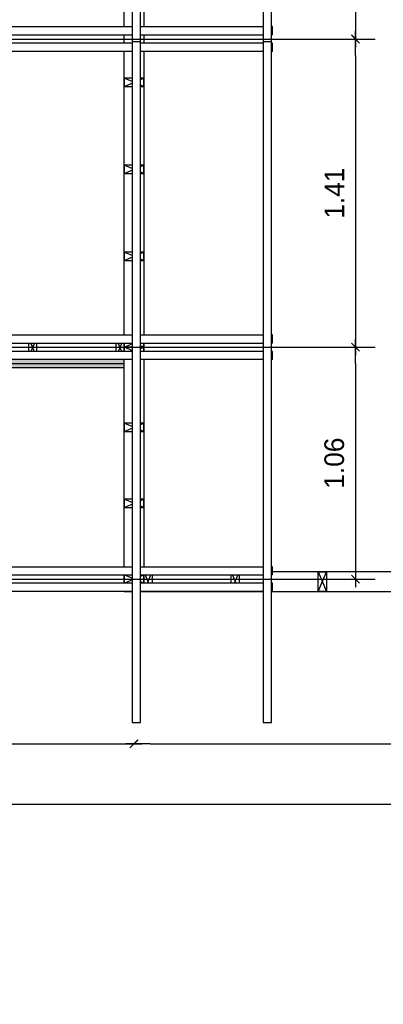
# Model space of a CAD drawing. Header units: millimetres. Extents: x 19458 to 19711, y 4351 to 4752.
# Tile 10 of 256: x 19491.81 to 19493.48, y 4513.9 to 4518.41. Entities that reach past the tile are written whole.
import ezdxf

# ---------------------------------------------------------------- set-up
doc = ezdxf.new("R2010")
doc.units = ezdxf.units.MM
doc.set_wipeout_variables(frame=1)
for name, color, linetype in [('0 @ 0.5', 7, 'Continuous'), ('ALFAJIAS', 3, 'Continuous'), ('BOTAGUAS', 8, 'Continuous'), ('CLAVADORES', 1, 'Continuous'), ('cotas', 1, 'Continuous'), ('cotas @ 500', 1, 'Continuous'), ('PANELES PARED', 8, 'Continuous')]:
    doc.layers.add(name, color=color, linetype=linetype)
doc.styles.add('century gothic', font='GOTHIC.TTF')
doc.styles.add('COTAS SMC', font='GOTHIC.TTF')
doc.dimstyles.new('ANOTATIVE 100 SMCONSTRUCCIONES', dxfattribs={"dimscale": 0, "dimtxt": 0.18, "dimasz": 0.15, "dimexe": 0.18, "dimexo": 0.09, "dimgap": 0.1, "dimtad": 1, "dimzin": 0, "dimdsep": 46, "dimtxsty": 'century gothic', "dimblk1": 'FLECHA1', "dimblk2": 'FLECHA1', "dimsah": 1, "dimcen": 0.18, "dimdle": 0.075, "dimclrd": 1, "dimclre": 1, "dimclrt": 2, "dimaunit": 1, "dimadec": 0, "dimazin": 0, "dimtfac": 0.7499999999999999, "dimtix": 1, "dimtmove": 2, "dimatfit": 3, "dimfxl": 0.09, "dimtvp": 1.5, "dimtfill": 1, "dimtolj": 1, "dimtzin": 0, "dimarcsym": 0})
doc.dimstyles.new('ANOTATIVE CM SMCONSTRUCCIONES', dxfattribs={"dimscale": 0, "dimtxt": 0.18, "dimasz": 0.15, "dimexe": 0.18, "dimexo": 0.18, "dimgap": 0.07, "dimtad": 1, "dimdec": 1, "dimlfac": 100, "dimdsep": 46, "dimtxsty": 'century gothic', "dimblk1": 'FLECHA1', "dimblk2": 'FLECHA1', "dimsah": 1, "dimcen": 0.18, "dimdle": 0.075, "dimclrd": 1, "dimclre": 1, "dimclrt": 2, "dimaunit": 1, "dimadec": 0, "dimazin": 2, "dimtfac": 0.7499999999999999, "dimtdec": 1, "dimtix": 1, "dimtmove": 2, "dimatfit": 3, "dimfxl": 0.09, "dimtvp": 1.5, "dimtfill": 1, "dimtolj": 1, "dimtzin": 0, "dimarcsym": 0})
doc.dimstyles.new('PIES SMCONSTRUCCIONES', dxfattribs={"dimscale": 0, "dimtxt": 0.18, "dimasz": 0.2, "dimexe": 0.18, "dimexo": 0, "dimgap": 0.1, "dimtad": 1, "dimdec": 0, "dimlfac": 39.3700787, "dimzin": 0, "dimdsep": 46, "dimlunit": 4, "dimtxsty": 'COTAS SMC', "dimblk1": 'FLECHA1', "dimblk2": 'FLECHA1', "dimsah": 1, "dimcen": 0.2, "dimdle": 0.075, "dimclrd": 1, "dimclre": 1, "dimclrt": 2, "dimaunit": 1, "dimadec": 0, "dimazin": 0, "dimtfac": 0.75, "dimtdec": 0, "dimtix": 1, "dimtmove": 2, "dimatfit": 3, "dimfxl": 0.09, "dimtvp": 1.5, "dimtfill": 1, "dimtolj": 1, "dimtzin": 0, "dimarcsym": 0})
pattern_1 = [(0, (31.14303433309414, 0.156), (0, 0.2), [0.04000000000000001, -0.16]), (8.9726, (31.14503433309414, 0.048), (1.200000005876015, 0.1999995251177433), [0.0384708, -3.8086058]), (5.710499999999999, (31.14303433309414, 0.06), (1.800000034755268, 0.1999971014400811), [0.0401996, -1.9697752]), (344.5779, (31.14303433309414, 0.12), (2.199999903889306, -0.599997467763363), [0.06016640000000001, -5.9564754]), (353.6599, (31.14703433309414, 0.186), (0.2000000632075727, 4.085989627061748e-07), [0.0362216, -1.7748552]), (345.0686, (31.15303433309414, 0.072), (0.7999999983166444, -0.1999996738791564), [0.0310484, -3.0737864]), (348.6901, (31.08303433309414, 0.188), (0.2000000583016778, 7.413252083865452e-08), [0.0815844, -0.9382194]), (5.710499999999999, (31.14503433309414, 0.03), (1.800000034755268, 0.1999971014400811), [0.0200998, -1.989875]), (0, (31.14303433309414, 0.114), (0, 0.2), [0.02, -0.18]), (0, (31.10303433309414, 0.138), (0, 0.2), [0.06, -0.14]), (11.3099, (31.14303433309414, 0.168), (0.7999999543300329, 0.1999994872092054), [0.020396, -0.9994078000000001]), (2.726300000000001, (31.12303433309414, 0.094), (4.000000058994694, 0.1999992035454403), [0.0420476, -4.162711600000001]), (352.4054, (31.13303433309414, 0.08800000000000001), (1.599999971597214, -0.1999987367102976), [0.0302654, -2.9962834]), (0, (31.12303433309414, 0.012), (0, 0.2), [0.04000000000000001, -0.16]), (358.8309, (31.10303433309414, 0.002), (0.2000000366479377, 1.536034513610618e-07), [0.09802040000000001, -9.70402]), (0, (31.10303433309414, 0.152), (0, 0.2), [0.02, -0.18]), (0, (31.12303433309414, 0.168), (0, 0.2), [0.02, -0.18]), (0, (31.03303433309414, 0.186), (0, 0.2), [0.03, -0.17]), (350.5377, (31.08703433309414, 0.196), (0.2000000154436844, 7.752063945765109e-08), [0.06082759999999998, -1.155724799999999]), (0, (31.02303433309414, 0.196), (0, 0.2), [0.04000000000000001, -0.16]), (0, (31.00103433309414, 0.016), (0, 0.2), [0.022, -0.178]), (0, (31.10303433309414, 0.026), (0, 0.2), [0.02, -0.18]), (0, (31.00103433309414, 0.032), (0, 0.2), [0.042, -0.158]), (5.4403, (31.10303433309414, 0.044), (1.999999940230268, 0.1999989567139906), [0.04218999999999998, -4.176814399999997]), (0, (31.10503433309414, 0.06), (0, 0.2), [0.03800000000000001, -0.162]), (0, (31.00103433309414, 0.064), (0, 0.2), [0.022, -0.178]), (358.8309, (31.02503433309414, 0.096), (0.2000000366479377, 1.536034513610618e-07), [0.09802040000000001, -9.70402]), (0, (31.04303433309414, 0.114), (0, 0.2), [0.02, -0.18]), (0, (31.02303433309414, 0.12), (0, 0.2), [0.02, -0.18]), (0, (31.10303433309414, 0.12), (0, 0.2), [0.04000000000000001, -0.16]), (0, (31.06303433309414, 0.124), (0, 0.2), [0.02, -0.18]), (0, (31.02303433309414, 0.148), (0, 0.2), [0.04000000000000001, -0.16]), (19.6538, (31.07703433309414, 0.064), (2.200000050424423, 0.7999989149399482), [0.0297322, -2.9434812]), (11.3099, (31.04303433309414, 0.12), (0.7999999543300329, 0.1999994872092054), [0.020396, -0.9994078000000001]), (11.3099, (31.12303433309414, 0.11), (0.7999999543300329, 0.1999994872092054), [0.020396, -0.9994078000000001]), (5.710499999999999, (31.06303433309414, 0.186), (1.800000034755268, 0.1999971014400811), [0.0200998, -1.989875]), (349.6952, (31.00103433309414, 0.2), (1.19999999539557, -0.1999989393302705), [0.0223606, -2.213707]), (348.6901, (31.02303433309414, 0.016), (0.2000000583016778, 7.413252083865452e-08), [0.020396, -0.9994078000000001]), (90, (31.04303433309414, 0.012), (-0.2, 1.224646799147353e-17), [0, -0.2]), (346.6076, (31.00103433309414, 0.124), (3.400000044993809, -0.7999939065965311), [0.04317399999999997, -4.274230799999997]), (11.3099, (31.12303433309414, 0.152), (0.7999999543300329, 0.1999994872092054), [0.020396, -0.9994078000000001]), (10.3048, (31.12303433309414, 0.026), (0.9999999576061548, 0.1999992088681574), [0.0223606, -2.213707]), (348.6901, (31.06303433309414, 0.114), (0.2000000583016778, 7.413252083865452e-08), [0.020396, -0.9994078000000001]), (348.6901, (31.08303433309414, 0.124), (0.2000000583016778, 7.413252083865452e-08), [0.020396, -0.9994078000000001]), (341.5651, (31.00103433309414, 0.104), (0.1999999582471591, 2.336696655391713e-07), [0.02529820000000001, -0.6071572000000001]), (345.9638, (31.02303433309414, 0.172), (0.1999999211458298, 2.48745877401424e-07), [0.0824622, -0.7421588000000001]), (343.3008, (31.06303433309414, 0.186), (1.399999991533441, -0.3999987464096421), [0.06264180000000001, -2.025419]), (0, (31.06303433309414, 0.196), (0, 0.2), [0.024, -0.176]), (345.9638, (31.04303433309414, 0.032), (0.1999999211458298, 2.48745877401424e-07), [0.0824622, -0.7421588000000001]), (345.9638, (31.02303433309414, 0.04600000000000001), (0.1999999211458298, 2.48745877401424e-07), [0.0824622, -0.7421588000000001]), (345.9638, (31.02303433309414, 0.064), (0.1999999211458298, 2.48745877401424e-07), [0.0824622, -0.7421588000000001]), (349.6952, (31.00103433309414, 0.152), (1.19999999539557, -0.1999989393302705), [0.0223606, -2.213707]), (345.9638, (31.06303433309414, 0.148), (0.1999999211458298, 2.48745877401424e-07), [0.041231, -0.78339]), (349.6952, (31.00103433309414, 0.08800000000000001), (1.19999999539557, -0.1999989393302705), [0.0223606, -2.213707]), (357.6141, (31.10503433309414, 0.074), (0.1999999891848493, 2.452822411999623e-07), [0.04804159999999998, -4.756122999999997]), (349.6952, (31.08303433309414, 0.11), (1.19999999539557, -0.1999989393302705), [0.0223606, -2.213707]), (12.5288, (31.10503433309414, 0.106), (0.8000000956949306, 0.1999998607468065), [0.018439, -1.8254698]), (349.5626, (31.00103433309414, 0.07800000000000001), (2.199999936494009, -0.3999970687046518), [0.07727880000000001, -7.650591]), (351.8699, (31.07703433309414, 0.064), (0.1999998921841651, -4.835099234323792e-08), [0.0282842, -1.3859292]), (4.7636, (31.02303433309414, 0.084), (2.199999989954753, 0.1999982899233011), [0.04816639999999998, -2.360152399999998]), (0, (31.07103433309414, 0.08800000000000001), (0, 0.2), [0.062, -0.138]), (344.7449, (31.00103433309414, 0.178), (0.7999999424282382, -0.1999996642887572), [0.02280359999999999, -2.257547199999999]), (350.5377, (31.04303433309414, 0.012), (0.2000000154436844, 7.752063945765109e-08), [0.06082759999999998, -1.155724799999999]), (340.0169, (31.00103433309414, 0.05400000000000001), (0.599999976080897, -0.199999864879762), [0.0234094, -2.3175304]), (0, (31.16303433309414, 0.172), (0, 0.2), [0.01, -0.19]), (0, (31.16303433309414, 0.084), (0, 0.2), [0.02, -0.18]), (11.3099, (31.16303433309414, 0.012), (0.7999999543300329, 0.1999994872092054), [0.020396, -0.9994078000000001]), (0, (31.16503433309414, 0.032), (0, 0.2), [0.036, -0.164]), (343.3008, (31.16303433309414, 0.138), (1.399999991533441, -0.3999987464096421), [0.0208806, -2.0671802]), (348.0207, (31.16503433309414, 0.096), (3.79999992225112, -0.8002195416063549), [0.0368014, -6.7101288]), (90, (31.16303433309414, 0.012), (-0.2, 1.224646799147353e-17), [0, -0.2]), (0, (31.18303433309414, 0.016), (0, 0.2), [0.018, -0.182]), (0, (31.18303433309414, 0.05400000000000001), (0, 0.2), [0.018, -0.182]), (0, (31.18303433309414, 0.064), (0, 0.2), [0.018, -0.182]), (336.0376, (31.18303433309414, 0.132), (1.40000000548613, -0.5999973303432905), [0.0196978, -1.9500724]), (348.5163, (31.18303433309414, 0.156), (0.9999999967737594, -0.2000310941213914), [0.0183676, -13.043105]), (341.5651, (31.18303433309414, 0.084), (0.1999999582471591, 2.336696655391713e-07), [0.0189736, -0.6134816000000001]), (347.4712, (31.18303433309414, 0.182), (1.000000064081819, -0.1999999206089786), [0.01843899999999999, -1.825469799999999])]

# ---------------------------------------------------------------- blocks, each defined once
blk = doc.blocks.new('FLECHA1')
at = {"color": 4}
blk.add_line((-0.2461764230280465, -0.2480808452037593), (0.2480808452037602, 0.25), dxfattribs=at)
at = {"color": 1}
blk.add_line((-1, 0), (0.4961616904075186, 0), dxfattribs=at)
blk = doc.blocks.new('*D509')
at = {"layer": 'cotas', "color": 1, "lineweight": -2, "transparency": 16777216}
for p, q in [((19614.32603827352, 4625.844823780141), (19614.32603827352, 4700.844823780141)), ((19570.98360808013, 4550.844823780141), (19524.32603827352, 4550.844823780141)), ((19614.32603827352, 4548.429823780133), (19614.32603827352, 4550.844823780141)), ((19570.53385970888, 4548.429823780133), (19524.32603827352, 4548.429823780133)), ((19614.32603827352, 4473.429823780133), (19614.32603827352, 4398.429823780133))]:
    blk.add_line(p, q, dxfattribs=at)
at = {"layer": 'Defpoints', "color": 0, "transparency": 16777216}
for p in [(19614.32603827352, 4550.844823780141), (19615.98360808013, 4550.844823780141), (19615.53385970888, 4548.429823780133)]:
    blk.add_point(p, dxfattribs=at)
at = {"layer": 'cotas', "color": 1, "lineweight": -2, "transparency": 16777216, "xscale": 75, "yscale": 75, "zscale": 75}
for p, rotation in [((19614.32603827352, 4550.844823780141), 270), ((19614.32603827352, 4548.429823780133), 90)]:
    blk.add_blockref('FLECHA1', p, dxfattribs=dict(at, rotation=rotation))
at = {"layer": 'cotas', "color": 2, "transparency": 16777216, "insert": (19517.33759503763, 4549.637323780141), "char_height": 90, "attachment_point": 5, "rotation": 90, "style": 'century gothic', "bg_fill": 3, "box_fill_scale": 1.1, "bg_fill_color": 256, "bg_fill_true_color": 13158600, "bg_fill_transparency": 0}
blk.add_mtext('\\A1;2.42', dxfattribs=at)
blk = doc.blocks.new('*D564')
at = {"layer": 'cotas', "color": 1, "lineweight": -2, "transparency": 16777216}
for p, q in [((19620.01280604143, 4651.753346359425), (19620.01280604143, 4751.753346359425)), ((19620.41684630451, 4551.753346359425), (19530.01280604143, 4551.753346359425)), ((19620.01280604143, 4550.533346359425), (19620.01280604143, 4551.753346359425)), ((19620.41684630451, 4550.533346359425), (19530.01280604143, 4550.533346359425)), ((19620.01280604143, 4450.533346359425), (19620.01280604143, 4350.533346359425))]:
    blk.add_line(p, q, dxfattribs=at)
at = {"layer": 'Defpoints', "color": 0, "transparency": 16777216}
for p in [(19620.01280604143, 4551.753346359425), (19620.41684630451, 4551.753346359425), (19620.41684630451, 4550.533346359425)]:
    blk.add_point(p, dxfattribs=at)
at = {"layer": 'cotas', "color": 1, "lineweight": -2, "transparency": 16777216, "xscale": 100, "yscale": 100, "zscale": 100}
for p, rotation in [((19620.01280604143, 4551.753346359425), 270), ((19620.01280604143, 4550.533346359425), 90)]:
    blk.add_blockref('FLECHA1', p, dxfattribs=dict(at, rotation=rotation))
at = {"layer": 'cotas', "color": 2, "transparency": 16777216, "insert": (19523.88092296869, 4551.143346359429), "char_height": 90, "attachment_point": 5, "rotation": 90, "style": 'COTAS SMC', "bg_fill": 3, "box_fill_scale": 1.1, "bg_fill_color": 256, "bg_fill_true_color": 13158600, "bg_fill_transparency": 0}
blk.add_mtext("\\A1;4'", dxfattribs=at)
blk = doc.blocks.new('*D121')
at = {"color": 1, "lineweight": -2, "transparency": 16777216}
for p, q in [((19490.04979437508, 4515.099400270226), (19490.04979437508, 4515.004579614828)), ((19490.12479437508, 4515.094579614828), (19492.26230952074, 4515.094579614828))]:
    blk.add_line(p, q, dxfattribs=at)
at = {"layer": 'Defpoints', "color": 0, "transparency": 16777216}
for p in [(19490.04979437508, 4515.189400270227), (19492.33730952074, 4515.094579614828), (19492.33730952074, 4515.094579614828)]:
    blk.add_point(p, dxfattribs=at)
at = {"color": 1, "lineweight": -2, "transparency": 16777216, "xscale": 0.075, "yscale": 0.075, "zscale": 0.075, "rotation": 180}
blk.add_blockref('FLECHA1', (19490.04979437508, 4515.094579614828), dxfattribs=at)
at = {"color": 1, "lineweight": -2, "transparency": 16777216, "xscale": 0.075, "yscale": 0.075, "zscale": 0.075}
blk.add_blockref('FLECHA1', (19492.33730952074, 4515.094579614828), dxfattribs=at)
at = {"color": 2, "transparency": 16777216, "insert": (19491.19355194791, 4515.176843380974), "char_height": 0.09, "attachment_point": 5, "style": 'century gothic', "bg_fill": 3, "box_fill_scale": 1.1, "bg_fill_color": 256, "bg_fill_true_color": 13158600, "bg_fill_transparency": 0}
blk.add_mtext('\\A1;228.8', dxfattribs=at)
blk = doc.blocks.new('*D122')
at = {"color": 1, "lineweight": -2, "transparency": 16777216}
for p, q in [((19495.46350952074, 4515.116889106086), (19495.46350952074, 4515.004579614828)), ((19492.41230952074, 4515.094579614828), (19495.38850952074, 4515.094579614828))]:
    blk.add_line(p, q, dxfattribs=at)
at = {"layer": 'Defpoints', "color": 0, "transparency": 16777216}
for p in [(19495.46350952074, 4515.206889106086), (19492.33730952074, 4515.094579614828), (19495.46350952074, 4515.094579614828)]:
    blk.add_point(p, dxfattribs=at)
at = {"color": 1, "lineweight": -2, "transparency": 16777216, "xscale": 0.075, "yscale": 0.075, "zscale": 0.075, "rotation": 180}
blk.add_blockref('FLECHA1', (19492.33730952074, 4515.094579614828), dxfattribs=at)
at = {"color": 1, "lineweight": -2, "transparency": 16777216, "xscale": 0.075, "yscale": 0.075, "zscale": 0.075}
blk.add_blockref('FLECHA1', (19495.46350952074, 4515.094579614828), dxfattribs=at)
at = {"color": 2, "transparency": 16777216, "insert": (19493.90040952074, 4515.176843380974), "char_height": 0.09, "attachment_point": 5, "style": 'century gothic', "bg_fill": 3, "box_fill_scale": 1.1, "bg_fill_color": 256, "bg_fill_true_color": 13158600, "bg_fill_transparency": 0}
blk.add_mtext('\\A1;312.6', dxfattribs=at)
blk = doc.blocks.new('*D123')
at = {"color": 1, "lineweight": -2, "transparency": 16777216}
for p, q in [((19495.46350952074, 4515.149429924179), (19495.46350952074, 4514.727853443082)), ((19485.27360966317, 4515.089064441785), (19485.27360966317, 4514.727853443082)), ((19485.34860966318, 4514.817853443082), (19495.38850952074, 4514.817853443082))]:
    blk.add_line(p, q, dxfattribs=at)
at = {"layer": 'Defpoints', "color": 0, "transparency": 16777216}
for p in [(19495.46350952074, 4515.23942992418), (19485.27360966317, 4515.179064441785), (19495.46350952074, 4514.817853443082)]:
    blk.add_point(p, dxfattribs=at)
at = {"color": 1, "lineweight": -2, "transparency": 16777216, "xscale": 0.075, "yscale": 0.075, "zscale": 0.075, "rotation": 180}
blk.add_blockref('FLECHA1', (19485.27360966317, 4514.817853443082), dxfattribs=at)
at = {"color": 1, "lineweight": -2, "transparency": 16777216, "xscale": 0.075, "yscale": 0.075, "zscale": 0.075}
blk.add_blockref('FLECHA1', (19495.46350952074, 4514.817853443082), dxfattribs=at)
at = {"color": 2, "transparency": 16777216, "insert": (19490.36855959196, 4514.900117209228), "char_height": 0.09, "attachment_point": 5, "style": 'century gothic', "bg_fill": 3, "box_fill_scale": 1.1, "bg_fill_color": 256, "bg_fill_true_color": 13158600, "bg_fill_transparency": 0}
blk.add_mtext('\\A1;1019', dxfattribs=at)
blk = doc.blocks.new('B08')
blk.add_wipeout([(19476.21083919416, 4516.817530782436), (19476.210839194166, 4516.957530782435), (19474.28708926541, 4516.957530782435), (19474.28708926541, 4516.817530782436)]).dxf.layer = 'BOTAGUAS'
at = {"layer": 'BOTAGUAS'}
h = blk.add_hatch(dxfattribs=at)
h.set_pattern_fill('MADERA_03', color=250, scale=0.2, pattern_type=2)
h.set_pattern_definition(pattern_1)
h.paths.add_polyline_path([(19476.21083919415, 4516.817530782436), (19476.21083919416, 4516.957530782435), (19474.28708926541, 4516.957530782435), (19474.28708926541, 4516.817530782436)])
blk.add_line((19476.21083919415, 4516.837530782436), (19474.28708926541, 4516.837530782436), dxfattribs=at)
blk.add_lwpolyline([(19476.21083919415, 4516.817530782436), (19476.21083919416, 4516.957530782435), (19474.28708926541, 4516.957530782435), (19474.28708926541, 4516.817530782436)], close=True, dxfattribs=at)
blk = doc.blocks.new('PZ1')
at = {"layer": 'PANELES PARED'}
for p, q in [((19503.98628788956, 4507.84946033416), (19504.02428788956, 4507.759460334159)), ((19503.98628788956, 4507.759460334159), (19504.02428788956, 4507.84946033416))]:
    blk.add_line(p, q, dxfattribs=at)
blk.add_lwpolyline([(19503.98628788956, 4507.759460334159), (19504.02428788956, 4507.759460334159), (19504.02428788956, 4507.84946033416), (19503.98628788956, 4507.84946033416)], close=True, dxfattribs=at)
blk = doc.blocks.new('NJMH')
blk.add_wipeout([(19505.592402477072, 4524.607730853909), (19508.82900652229, 4524.607730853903), (19508.82900652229, 4524.517730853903), (19505.592402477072, 4524.517730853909)]).dxf.layer = 'PANELES PARED'
at = {"layer": 'PANELES PARED'}
blk.add_line((19508.47958872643, 4524.517730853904), (19508.47958872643, 4524.607730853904), dxfattribs=at)
blk.add_lwpolyline([(19505.59240247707, 4524.607730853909), (19508.82900652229, 4524.607730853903), (19508.82900652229, 4524.517730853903), (19505.59240247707, 4524.517730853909)], close=True, dxfattribs=at)
for p in [(1.606114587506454, 16.7582705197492), (2.006114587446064, 16.7582705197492), (2.406114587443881, 16.7582705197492), (2.806114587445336, 16.7582705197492), (3.206114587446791, 16.7582705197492), (3.606114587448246, 16.7582705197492)]:
    blk.add_blockref('PZ1', p)
blk = doc.blocks.new('20')
blk.add_wipeout([(19522.83618437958, 4517.822053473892), (19525.661197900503, 4517.822053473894), (19525.661197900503, 4517.732053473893), (19522.83618437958, 4517.732053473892)]).dxf.layer = 'PANELES PARED'
at = {"layer": 'PANELES PARED'}
blk.add_lwpolyline([(19522.83618437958, 4517.822053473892), (19525.6611979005, 4517.822053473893), (19525.6611979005, 4517.732053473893), (19522.83618437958, 4517.732053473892)], close=True, dxfattribs=at)
for p in [(18.84989649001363, 9.972593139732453), (19.24803934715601, 9.972593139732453), (19.64618220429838, 9.972593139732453), (20.04432506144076, 9.972593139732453), (20.44246791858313, 9.972593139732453), (20.84061077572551, 9.972593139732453), (21.23875363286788, 9.972593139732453), (21.63691001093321, 9.972593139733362)]:
    blk.add_blockref('PZ1', p)
blk = doc.blocks.new('NJM')
blk.add_wipeout([(19518.576761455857, 4524.98519534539), (19519.69674793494, 4524.985195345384), (19519.69674793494, 4524.895195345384), (19518.576761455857, 4524.89519534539)]).dxf.layer = 'PANELES PARED'
at = {"layer": 'PANELES PARED'}
blk.add_lwpolyline([(19518.57676145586, 4524.98519534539), (19519.69674793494, 4524.985195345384), (19519.69674793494, 4524.895195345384), (19518.57676145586, 4524.89519534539)], close=True, dxfattribs=at)
for p in [(14.5904735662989, 17.13573501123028), (14.62847356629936, 17.13573501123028), (14.97647356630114, 17.13573501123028), (15.32447356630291, 17.13573501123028), (15.6724600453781, 17.13573501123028)]:
    blk.add_blockref('PZ1', p)
blk = doc.blocks.new('B02')
blk.add_wipeout([(19443.98301116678, 4515.74254430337), (19444.123011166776, 4515.882544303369), (19445.64111116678, 4515.882544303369), (19445.64111116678, 4515.74254430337)]).dxf.layer = 'BOTAGUAS'
at = {"layer": 'BOTAGUAS'}
h = blk.add_hatch(dxfattribs=at)
h.set_pattern_fill('MADERA_03', color=250, scale=0.2, pattern_type=2)
h.set_pattern_definition(pattern_1)
h.paths.add_polyline_path([(19443.98301116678, 4515.74254430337), (19444.12301116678, 4515.882544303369), (19445.64111116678, 4515.882544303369), (19445.64111116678, 4515.74254430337)])
blk.add_line((19444.00301116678, 4515.76254430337), (19445.64111116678, 4515.76254430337), dxfattribs=at)
blk.add_lwpolyline([(19443.98301116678, 4515.74254430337), (19444.12301116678, 4515.882544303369), (19445.64111116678, 4515.882544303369), (19445.64111116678, 4515.74254430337)], close=True, dxfattribs=at)
blk = doc.blocks.new('B03')
blk.add_wipeout([(19447.24921116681, 4516.867530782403), (19447.299211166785, 4516.867530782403), (19447.29921116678, 4515.742544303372), (19447.15921116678, 4515.882544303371), (19447.159211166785, 4516.912530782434), (19447.2492111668, 4516.912530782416)]).dxf.layer = 'BOTAGUAS'
at = {"layer": 'BOTAGUAS'}
h = blk.add_hatch(dxfattribs=at)
h.set_pattern_fill('MADERA_03', color=250, scale=0.2, angle=90, pattern_type=2)
h.set_pattern_definition([(90, (12.6586610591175, 0.142), (-0.2, 1.224646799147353e-17), [0.04000000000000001, -0.16]), (98.9726, (12.7666610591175, 0.144), (-0.1999995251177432, 1.200000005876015), [0.0384708, -3.8086058]), (95.71049999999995, (12.7546610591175, 0.142), (-0.199997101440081, 1.800000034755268), [0.0401996, -1.9697752]), (74.5779, (12.6946610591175, 0.142), (0.5999974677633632, 2.199999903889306), [0.06016640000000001, -5.9564754]), (83.6599, (12.6286610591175, 0.146), (-4.085989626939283e-07, 0.2000000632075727), [0.0362216, -1.7748552]), (75.06859999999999, (12.7426610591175, 0.152), (0.1999996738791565, 0.7999999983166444), [0.0310484, -3.0737864]), (78.6901, (12.6266610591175, 0.08200000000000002), (-7.413252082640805e-08, 0.2000000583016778), [0.0815844, -0.9382194]), (95.71049999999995, (12.7846610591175, 0.144), (-0.199997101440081, 1.800000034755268), [0.0200998, -1.989875]), (90, (12.7006610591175, 0.142), (-0.2, 1.224646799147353e-17), [0.02, -0.18]), (90, (12.6766610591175, 0.102), (-0.2, 1.224646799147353e-17), [0.06, -0.14]), (101.3098999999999, (12.6466610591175, 0.142), (-0.1999994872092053, 0.7999999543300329), [0.020396, -0.9994078]), (92.72629999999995, (12.7206610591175, 0.122), (-0.19999920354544, 4.000000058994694), [0.0420476, -4.1627116]), (82.4054, (12.7266610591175, 0.132), (0.1999987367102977, 1.599999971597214), [0.0302654, -2.9962834]), (90, (12.8026610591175, 0.122), (-0.2, 1.224646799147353e-17), [0.04000000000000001, -0.16]), (88.8309, (12.8126610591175, 0.102), (-1.536034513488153e-07, 0.2000000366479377), [0.09802040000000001, -9.70402]), (90, (12.6626610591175, 0.102), (-0.2, 1.224646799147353e-17), [0.02, -0.18]), (90, (12.6466610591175, 0.122), (-0.2, 1.224646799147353e-17), [0.02, -0.18]), (90, (12.6286610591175, 0.03200000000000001), (-0.2, 1.224646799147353e-17), [0.03, -0.17]), (80.5377, (12.6186610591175, 0.08600000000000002), (-7.752063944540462e-08, 0.2000000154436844), [0.06082760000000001, -1.1557248]), (90, (12.6186610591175, 0.02200000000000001), (-0.2, 1.224646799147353e-17), [0.04000000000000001, -0.16]), (90, (12.7986610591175, 9.797174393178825e-19), (-0.2, 1.224646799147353e-17), [0.022, -0.178]), (90, (12.7886610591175, 0.102), (-0.2, 1.224646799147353e-17), [0.02, -0.18]), (90, (12.7826610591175, 1.959434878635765e-18), (-0.2, 1.224646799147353e-17), [0.042, -0.158]), (95.44029999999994, (12.7706610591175, 0.102), (-0.1999989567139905, 1.999999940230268), [0.04219, -4.1768144]), (90, (12.7546610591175, 0.104), (-0.2, 1.224646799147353e-17), [0.03800000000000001, -0.162]), (90, (12.7506610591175, 3.91886975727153e-18), (-0.2, 1.224646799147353e-17), [0.022, -0.178]), (88.8309, (12.7186610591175, 0.02400000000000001), (-1.536034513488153e-07, 0.2000000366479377), [0.09802040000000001, -9.70402]), (90, (12.7006610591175, 0.04200000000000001), (-0.2, 1.224646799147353e-17), [0.02, -0.18]), (90, (12.6946610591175, 0.02200000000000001), (-0.2, 1.224646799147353e-17), [0.02, -0.18]), (90, (12.6946610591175, 0.102), (-0.2, 1.224646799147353e-17), [0.04000000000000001, -0.16]), (90, (12.6906610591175, 0.06200000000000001), (-0.2, 1.224646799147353e-17), [0.02, -0.18]), (90, (12.6666610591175, 0.02200000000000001), (-0.2, 1.224646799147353e-17), [0.04000000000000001, -0.16]), (109.6538, (12.7506610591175, 0.07600000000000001), (-0.7999989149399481, 2.200000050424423), [0.0297322, -2.9434812]), (101.3098999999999, (12.6946610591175, 0.04200000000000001), (-0.1999994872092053, 0.7999999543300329), [0.020396, -0.9994078]), (101.3098999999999, (12.7046610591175, 0.122), (-0.1999994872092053, 0.7999999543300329), [0.020396, -0.9994078]), (95.71049999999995, (12.6286610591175, 0.06200000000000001), (-0.199997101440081, 1.800000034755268), [0.0200998, -1.989875]), (79.6952, (12.6146610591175, 1.224646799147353e-17), (0.1999989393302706, 1.19999999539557), [0.02236059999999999, -2.213706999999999]), (78.6901, (12.7986610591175, 0.022), (-7.413252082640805e-08, 0.2000000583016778), [0.020396, -0.9994078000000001]), (180, (12.8026610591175, 0.042), (-2.449293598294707e-17, -0.2), [0, -0.2]), (76.60759999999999, (12.6906610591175, 7.59281015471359e-18), (0.7999939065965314, 3.400000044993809), [0.043174, -4.274230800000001]), (101.3098999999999, (12.6626610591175, 0.122), (-0.1999994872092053, 0.7999999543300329), [0.020396, -0.9994078]), (100.3048, (12.7886610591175, 0.122), (-0.1999992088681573, 0.9999999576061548), [0.0223606, -2.213707]), (78.6901, (12.7006610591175, 0.06200000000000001), (-7.413252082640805e-08, 0.2000000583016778), [0.020396, -0.9994078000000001]), (78.6901, (12.6906610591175, 0.08200000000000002), (-7.413252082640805e-08, 0.2000000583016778), [0.020396, -0.9994078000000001]), (71.5651, (12.7106610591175, 6.368163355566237e-18), (-2.336696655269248e-07, 0.1999999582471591), [0.02529819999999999, -0.6071571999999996]), (75.96379999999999, (12.6426610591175, 0.02200000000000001), (-2.487458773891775e-07, 0.1999999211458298), [0.0824622, -0.7421588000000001]), (73.3008, (12.6286610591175, 0.06200000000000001), (0.3999987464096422, 1.399999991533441), [0.06264180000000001, -2.025419]), (90, (12.6186610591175, 0.06200000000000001), (-0.2, 1.224646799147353e-17), [0.024, -0.176]), (75.96379999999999, (12.7826610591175, 0.042), (-2.487458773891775e-07, 0.1999999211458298), [0.0824622, -0.7421588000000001]), (75.96379999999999, (12.7686610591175, 0.02200000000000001), (-2.487458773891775e-07, 0.1999999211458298), [0.0824622, -0.7421588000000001]), (75.96379999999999, (12.7506610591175, 0.02200000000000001), (-2.487458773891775e-07, 0.1999999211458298), [0.0824622, -0.7421588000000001]), (79.6952, (12.6626610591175, 9.307315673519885e-18), (0.1999989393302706, 1.19999999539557), [0.02236059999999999, -2.213706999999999]), (75.96379999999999, (12.6666610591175, 0.06200000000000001), (-2.487458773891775e-07, 0.1999999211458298), [0.041231, -0.78339]), (79.6952, (12.7266610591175, 5.388445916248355e-18), (0.1999989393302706, 1.19999999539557), [0.02236059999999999, -2.213706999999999]), (87.6141, (12.7406610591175, 0.104), (-2.452822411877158e-07, 0.1999999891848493), [0.04804159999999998, -4.756122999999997]), (79.6952, (12.7046610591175, 0.082), (0.1999989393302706, 1.19999999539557), [0.02236059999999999, -2.213706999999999]), (102.5287999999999, (12.7086610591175, 0.104), (-0.1999998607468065, 0.8000000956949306), [0.018439, -1.8254698]), (79.5626, (12.7366610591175, 4.776122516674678e-18), (0.3999970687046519, 2.199999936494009), [0.07727880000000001, -7.650591]), (81.86989999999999, (12.7506610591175, 0.07600000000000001), (4.835099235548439e-08, 0.1999998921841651), [0.0282842, -1.3859292]), (94.76359999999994, (12.7306610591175, 0.02200000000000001), (-0.1999982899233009, 2.199999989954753), [0.04816640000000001, -2.3601524]), (90, (12.7266610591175, 0.06999999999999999), (-0.2, 1.224646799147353e-17), [0.062, -0.138]), (74.7449, (12.6366610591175, 1.089935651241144e-17), (0.1999996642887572, 0.7999999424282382), [0.0228036, -2.2575472]), (80.5377, (12.8026610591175, 0.042), (-7.752063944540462e-08, 0.2000000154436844), [0.06082760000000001, -1.1557248]), (70.0169, (12.7606610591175, 3.306546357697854e-18), (0.199999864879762, 0.599999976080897), [0.0234094, -2.3175304]), (90, (12.6426610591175, 0.162), (-0.2, 1.224646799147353e-17), [0.01, -0.19]), (90, (12.7306610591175, 0.162), (-0.2, 1.224646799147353e-17), [0.02, -0.18]), (101.3098999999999, (12.8026610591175, 0.162), (-0.1999994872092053, 0.7999999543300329), [0.020396, -0.9994078]), (90, (12.7826610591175, 0.164), (-0.2, 1.224646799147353e-17), [0.036, -0.164]), (73.3008, (12.6766610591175, 0.162), (0.3999987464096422, 1.399999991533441), [0.0208806, -2.0671802]), (78.0207, (12.7186610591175, 0.164), (0.8002195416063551, 3.79999992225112), [0.0368014, -6.7101288]), (180, (12.8026610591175, 0.162), (-2.449293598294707e-17, -0.2), [0, -0.2]), (90, (12.7986610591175, 0.182), (-0.2, 1.224646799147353e-17), [0.018, -0.182]), (90, (12.7606610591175, 0.182), (-0.2, 1.224646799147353e-17), [0.018, -0.182]), (90, (12.7506610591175, 0.182), (-0.2, 1.224646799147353e-17), [0.018, -0.182]), (66.03760000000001, (12.6826610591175, 0.182), (0.5999973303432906, 1.40000000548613), [0.0196978, -1.9500724]), (78.5163, (12.6586610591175, 0.182), (0.2000310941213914, 0.9999999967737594), [0.0183676, -13.043105]), (71.5651, (12.7306610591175, 0.182), (-2.336696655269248e-07, 0.1999999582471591), [0.01897359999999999, -0.6134815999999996]), (77.47120000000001, (12.6326610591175, 0.182), (0.1999999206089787, 1.000000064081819), [0.018439, -1.8254698])])
h.paths.add_polyline_path([(19447.24921116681, 4516.867530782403), (19447.29921116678, 4516.867530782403), (19447.29921116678, 4515.742544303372), (19447.15921116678, 4515.882544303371), (19447.15921116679, 4516.912530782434), (19447.2492111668, 4516.912530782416)])
blk.add_line((19447.27921116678, 4515.762544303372), (19447.27921116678, 4516.867530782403), dxfattribs=at)
blk.add_lwpolyline([(19447.24921116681, 4516.867530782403), (19447.29921116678, 4516.867530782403), (19447.29921116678, 4515.742544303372), (19447.15921116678, 4515.882544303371), (19447.15921116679, 4516.912530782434), (19447.2492111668, 4516.912530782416)], close=True, dxfattribs=at)
blk = doc.blocks.new('MJKU')
blk.add_wipeout([(19510.8290065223, 4524.607730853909), (19513.456774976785, 4524.607730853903), (19513.456774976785, 4524.517730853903), (19510.8290065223, 4524.517730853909)]).dxf.layer = 'PANELES PARED'
at = {"layer": 'PANELES PARED'}
blk.add_line((19513.10735718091, 4524.517730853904), (19513.10735718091, 4524.607730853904), dxfattribs=at)
blk.add_lwpolyline([(19510.8290065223, 4524.607730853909), (19513.45677497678, 4524.607730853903), (19513.45677497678, 4524.517730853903), (19510.8290065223, 4524.517730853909)], close=True, dxfattribs=at)
for p in [(6.842718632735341, 16.7582705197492), (7.242718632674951, 16.7582705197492), (7.642718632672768, 16.7582705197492), (8.042718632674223, 16.7582705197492), (8.442718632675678, 16.7582705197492), (8.842718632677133, 16.7582705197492)]:
    blk.add_blockref('PZ1', p)
blk = doc.blocks.new('RF01')
for points in [[(19515.51467884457, 4524.965070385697), (19515.51467884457, 4524.927070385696), (19523.858565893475, 4524.927070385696), (19523.858565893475, 4524.965070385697)], [(19515.51467884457, 4524.889070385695), (19515.51467884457, 4524.851070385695), (19523.858565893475, 4524.851070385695), (19523.858565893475, 4524.889070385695)]]:
    blk.add_wipeout(points).dxf.layer = 'ALFAJIAS'
at = {"layer": 'ALFAJIAS'}
for p, q in [((19520.67193570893, 4524.965070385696), (19523.85315705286, 4524.965070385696)), ((19523.85315705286, 4524.965070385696), (19523.85315705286, 4524.927070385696)), ((19523.85856589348, 4524.965070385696), (19523.85315705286, 4524.965070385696)), ((19523.85856589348, 4524.927070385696), (19523.85856589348, 4524.965070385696)), ((19521.28350975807, 4524.927070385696), (19523.85315705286, 4524.927070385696)), ((19523.85856589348, 4524.927070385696), (19523.85315705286, 4524.927070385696)), ((19523.85315705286, 4524.889070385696), (19521.28350975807, 4524.889070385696)), ((19523.85315705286, 4524.889070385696), (19523.85315705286, 4524.851070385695)), ((19523.85856589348, 4524.889070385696), (19523.85315705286, 4524.889070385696)), ((19523.85856589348, 4524.851070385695), (19523.85856589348, 4524.889070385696)), ((19523.85315705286, 4524.851070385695), (19520.67193570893, 4524.851070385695)), ((19523.85856589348, 4524.851070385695), (19523.85315705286, 4524.851070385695))]:
    blk.add_line(p, q, dxfattribs=at)
blk = doc.blocks.new('CL01')
blk.add_wipeout([(19500.36027307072, 4517.080956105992), (19500.39827307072, 4517.080956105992), (19500.39827307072, 4520.202356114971), (19500.36027307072, 4520.202356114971)]).dxf.layer = 'CLAVADORES'
at = {"layer": 'CLAVADORES'}
blk.add_lwpolyline([(19500.36027307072, 4517.080956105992), (19500.39827307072, 4517.080956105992), (19500.39827307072, 4520.202356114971), (19500.36027307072, 4520.202356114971)], close=True, dxfattribs=at)
blk = doc.blocks.new('CL02')
blk.add_wipeout([(19499.37803008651, 4518.313944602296), (19499.41603008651, 4518.313944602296), (19499.41603008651, 4519.699544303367), (19499.37803008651, 4519.699544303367)]).dxf.layer = 'CLAVADORES'
at = {"layer": 'CLAVADORES'}
blk.add_lwpolyline([(19499.37803008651, 4518.313944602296), (19499.41603008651, 4518.313944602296), (19499.41603008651, 4519.699544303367), (19499.37803008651, 4519.699544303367)], close=True, dxfattribs=at)
blk = doc.blocks.new('*D784')
at = {"color": 1, "lineweight": -2, "transparency": 16777216}
for p, q in [((19490.44244057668, 4519.737544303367), (19493.44302853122, 4519.737544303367)), ((19493.35302853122, 4519.662544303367), (19493.35302853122, 4518.400037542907)), ((19490.44244057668, 4518.325037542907), (19493.44302853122, 4518.325037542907))]:
    blk.add_line(p, q, dxfattribs=at)
at = {"layer": 'Defpoints', "color": 0, "transparency": 16777216}
for p in [(19490.39744057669, 4519.737544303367), (19490.39744057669, 4518.325037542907), (19493.35302853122, 4518.325037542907)]:
    blk.add_point(p, dxfattribs=at)
at = {"color": 1, "lineweight": -2, "transparency": 16777216, "xscale": 0.075, "yscale": 0.075, "zscale": 0.075}
for p, rotation in [((19493.35302853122, 4519.737544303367), 90), ((19493.35302853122, 4518.325037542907), 270)]:
    blk.add_blockref('FLECHA1', p, dxfattribs=dict(at, rotation=rotation))
at = {"color": 2, "transparency": 16777216, "insert": (19493.25604008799, 4519.031290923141), "char_height": 0.09, "attachment_point": 5, "rotation": 90, "style": 'century gothic', "bg_fill": 3, "box_fill_scale": 1.1, "bg_fill_color": 256, "bg_fill_true_color": 13158600, "bg_fill_transparency": 0}
blk.add_mtext('\\A1;1.41', dxfattribs=at)
blk = doc.blocks.new('*D785')
at = {"color": 1, "lineweight": -2, "transparency": 16777216}
for p, q in [((19490.44244057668, 4518.325037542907), (19493.44302853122, 4518.325037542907)), ((19493.35302853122, 4518.250037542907), (19493.35302853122, 4516.987530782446)), ((19490.44244057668, 4516.912530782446), (19493.44302853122, 4516.912530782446))]:
    blk.add_line(p, q, dxfattribs=at)
at = {"layer": 'Defpoints', "color": 0, "transparency": 16777216}
for p in [(19490.39744057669, 4518.325037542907), (19490.39744057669, 4516.912530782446), (19493.35302853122, 4516.912530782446)]:
    blk.add_point(p, dxfattribs=at)
at = {"color": 1, "lineweight": -2, "transparency": 16777216, "xscale": 0.075, "yscale": 0.075, "zscale": 0.075}
for p, rotation in [((19493.35302853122, 4518.325037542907), 90), ((19493.35302853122, 4516.912530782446), 270)]:
    blk.add_blockref('FLECHA1', p, dxfattribs=dict(at, rotation=rotation))
at = {"color": 2, "transparency": 16777216, "insert": (19493.25604008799, 4517.618784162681), "char_height": 0.09, "attachment_point": 5, "rotation": 90, "style": 'century gothic', "bg_fill": 3, "box_fill_scale": 1.1, "bg_fill_color": 256, "bg_fill_true_color": 13158600, "bg_fill_transparency": 0}
blk.add_mtext('\\A1;1.41', dxfattribs=at)
blk = doc.blocks.new('*D786')
at = {"color": 1, "lineweight": -2, "transparency": 16777216}
for p, q in [((19490.44244057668, 4516.912530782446), (19493.44302853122, 4516.912530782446)), ((19493.35302853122, 4516.837530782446), (19493.35302853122, 4515.924544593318)), ((19490.44244057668, 4515.849544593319), (19493.44302853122, 4515.849544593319))]:
    blk.add_line(p, q, dxfattribs=at)
at = {"layer": 'Defpoints', "color": 0, "transparency": 16777216}
for p in [(19490.39744057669, 4516.912530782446), (19490.39744057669, 4515.849544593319), (19493.35302853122, 4515.849544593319)]:
    blk.add_point(p, dxfattribs=at)
at = {"color": 1, "lineweight": -2, "transparency": 16777216, "xscale": 0.075, "yscale": 0.075, "zscale": 0.075}
for p, rotation in [((19493.35302853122, 4516.912530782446), 90), ((19493.35302853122, 4515.849544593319), 270)]:
    blk.add_blockref('FLECHA1', p, dxfattribs=dict(at, rotation=rotation))
at = {"color": 2, "transparency": 16777216, "insert": (19493.25576476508, 4516.381037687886), "char_height": 0.09, "attachment_point": 5, "rotation": 90, "style": 'century gothic', "bg_fill": 3, "box_fill_scale": 1.1, "bg_fill_color": 256, "bg_fill_true_color": 13158600, "bg_fill_transparency": 0}
blk.add_mtext('\\A1;1.06', dxfattribs=at)
blk = doc.blocks.new('*U796')
at = {"layer": 'cotas @ 500'}
dim = blk.add_linear_dim(base=(19614.32603827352, 4550.844823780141), p1=(19615.53385970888, 4548.429823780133), p2=(19615.98360808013, 4550.844823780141), angle=90, dimstyle='ANOTATIVE 100 SMCONSTRUCCIONES', override={"dimscale": 500, "dimtix": 1, "dimtofl": 1, "dimtmove": 1, "dimatfit": 1}, dxfattribs=at)
dim.commit()
dim.dimension.update_dxf_attribs({"geometry": '*D509', "text_midpoint": (19517.33759503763, 4549.637323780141)})
blk = doc.blocks.new('*U798')
at = {"layer": 'cotas @ 500'}
dim = blk.add_linear_dim(base=(19620.01280604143, 4551.753346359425), p1=(19620.41684630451, 4550.533346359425), p2=(19620.41684630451, 4551.753346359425), angle=90, dimstyle='PIES SMCONSTRUCCIONES', override={"dimscale": 500, "dimtix": 1, "dimtofl": 1, "dimtmove": 2, "dimatfit": 3}, dxfattribs=at)
dim.commit()
dim.dimension.update_dxf_attribs({"geometry": '*D564', "text_midpoint": (19523.88092296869, 4551.143346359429)})

msp = doc.modelspace()

# ---------------------------------------------------------------- block references
msp.add_blockref('B02', (48.25929874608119, -9.287141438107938e-07))

# ---------------------------------------------------------------- next in the draw order: block references
at = {"xscale": -1}
msp.add_blockref('B03', (38939.54152107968, -9.287077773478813e-07), dxfattribs=at)

# ---------------------------------------------------------------- next in the draw order: block references
at = {"layer": 'cotas'}
msp.add_blockref('*U796', (0, 0), dxfattribs=at)

# ---------------------------------------------------------------- next in the draw order: block references
msp.add_blockref('*U798', (0, 0), dxfattribs=at)

# ---------------------------------------------------------------- next in the draw order: block references
at = {"rotation": 90}
msp.add_blockref('20', (24010.11436299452, -15005.92365359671), dxfattribs=at)

# ---------------------------------------------------------------- next in the draw order: dimensions: what is measured, and where the dimension line sits
at = {"layer": '0 @ 0.5'}
dim = msp.add_linear_dim(base=(19492.33730952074, 4515.094579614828), p1=(19490.04979437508, 4515.189400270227), p2=(19492.33730952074, 4515.094579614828), dimstyle='ANOTATIVE CM SMCONSTRUCCIONES', override={"dimscale": 0.5, "dimtix": 1, "dimtofl": 1, "dimtmove": 2, "dimatfit": 3}, dxfattribs=at)
dim.commit()
dim.dimension.update_dxf_attribs({"geometry": '*D121', "text_midpoint": (19491.19355194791, 4515.176843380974)})

# ---------------------------------------------------------------- next in the draw order: block references
msp.add_blockref('RF01', (-30.88606918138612, -6.58303284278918))
at = {"xscale": -1}
msp.add_blockref('B08', (38966.57939917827, 1.690864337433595e-06), dxfattribs=at)

# ---------------------------------------------------------------- next in the draw order: dimensions: what is measured, and where the dimension line sits
at = {"layer": '0 @ 0.5'}
dim = msp.add_linear_dim(base=(19495.46350952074, 4515.094579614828), p1=(19492.33730952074, 4515.094579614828), p2=(19495.46350952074, 4515.206889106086), dimstyle='ANOTATIVE CM SMCONSTRUCCIONES', override={"dimscale": 0.5, "dimtix": 1, "dimtofl": 1, "dimtmove": 2, "dimatfit": 3}, dxfattribs=at)
dim.commit()
dim.dimension.update_dxf_attribs({"geometry": '*D122', "text_midpoint": (19493.90040952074, 4515.176843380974)})

# ---------------------------------------------------------------- next in the draw order: block references
at = {"rotation": 180}
msp.add_blockref('NJMH', (38997.8847119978, 9041.47526163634), dxfattribs=at)

# ---------------------------------------------------------------- next in the draw order: dimensions: what is measured, and where the dimension line sits
at = {"layer": '0 @ 0.5'}
dim = msp.add_linear_dim(base=(19495.46350952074, 4514.817853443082), p1=(19485.27360966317, 4515.179064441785), p2=(19495.46350952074, 4515.23942992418), dimstyle='ANOTATIVE CM SMCONSTRUCCIONES', override={"dimscale": 0.5, "dimtix": 1, "dimtofl": 1, "dimtmove": 2, "dimatfit": 3}, dxfattribs=at)
dim.commit()
dim.dimension.update_dxf_attribs({"geometry": '*D123', "text_midpoint": (19490.36855959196, 4514.900117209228)})

# ---------------------------------------------------------------- next in the draw order: block references
at = {"rotation": 89.99999999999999}
msp.add_blockref('NJM', (24017.27750525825, -15002.78421698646), dxfattribs=at)

# ---------------------------------------------------------------- next in the draw order: block references
msp.add_blockref('RF01', (-30.88606918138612, -7.995539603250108))
at = {"xscale": -1, "rotation": 180}
msp.add_blockref('MJKU', (-18.44669700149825, 9040.40027515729), dxfattribs=at)

# ---------------------------------------------------------------- next in the draw order: block references
msp.add_blockref('RF01', (-30.88606918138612, -9.058525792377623))

# ---------------------------------------------------------------- next in the draw order: block references
for p in [(-8.031185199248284, -1.888411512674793), (-7.431185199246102, -1.888411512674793)]:
    msp.add_blockref('CL01', p)

# ---------------------------------------------------------------- next in the draw order: block references
for p in [(-7.048942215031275, 0), (-6.448942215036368, 0)]:
    msp.add_blockref('CL02', p)

# ---------------------------------------------------------------- next in the draw order: dimensions: what is measured, and where the dimension line sits
at = {"layer": '0 @ 0.5'}
dim = msp.add_linear_dim(base=(19493.35302853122, 4518.325037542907), p1=(19490.39744057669, 4519.737544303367), p2=(19490.39744057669, 4518.325037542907), angle=90, dimstyle='ANOTATIVE 100 SMCONSTRUCCIONES', override={"dimscale": 0.5, "dimtix": 1, "dimtofl": 1, "dimtmove": 2, "dimatfit": 3}, dxfattribs=at)
dim.commit()
dim.dimension.update_dxf_attribs({"geometry": '*D784', "text_midpoint": (19493.25604008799, 4519.031290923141)})

# ---------------------------------------------------------------- next in the draw order: dimensions: what is measured, and where the dimension line sits
dim = msp.add_linear_dim(base=(19493.35302853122, 4516.912530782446), p1=(19490.39744057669, 4518.325037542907), p2=(19490.39744057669, 4516.912530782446), angle=90, dimstyle='ANOTATIVE 100 SMCONSTRUCCIONES', override={"dimscale": 0.5, "dimtix": 1, "dimtofl": 1, "dimtmove": 2, "dimatfit": 3}, dxfattribs=at)
dim.commit()
dim.dimension.update_dxf_attribs({"geometry": '*D785', "text_midpoint": (19493.25604008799, 4517.618784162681)})

# ---------------------------------------------------------------- next in the draw order: dimensions: what is measured, and where the dimension line sits
dim = msp.add_linear_dim(base=(19493.35302853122, 4515.849544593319), p1=(19490.39744057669, 4516.912530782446), p2=(19490.39744057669, 4515.849544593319), angle=90, dimstyle='ANOTATIVE 100 SMCONSTRUCCIONES', override={"dimscale": 0.5, "dimtix": 1, "dimtofl": 1, "dimtmove": 2, "dimatfit": 3}, dxfattribs=at)
dim.commit()
dim.dimension.update_dxf_attribs({"geometry": '*D786', "text_midpoint": (19493.25576476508, 4516.381037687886)})

doc.saveas('drawing.dxf')
